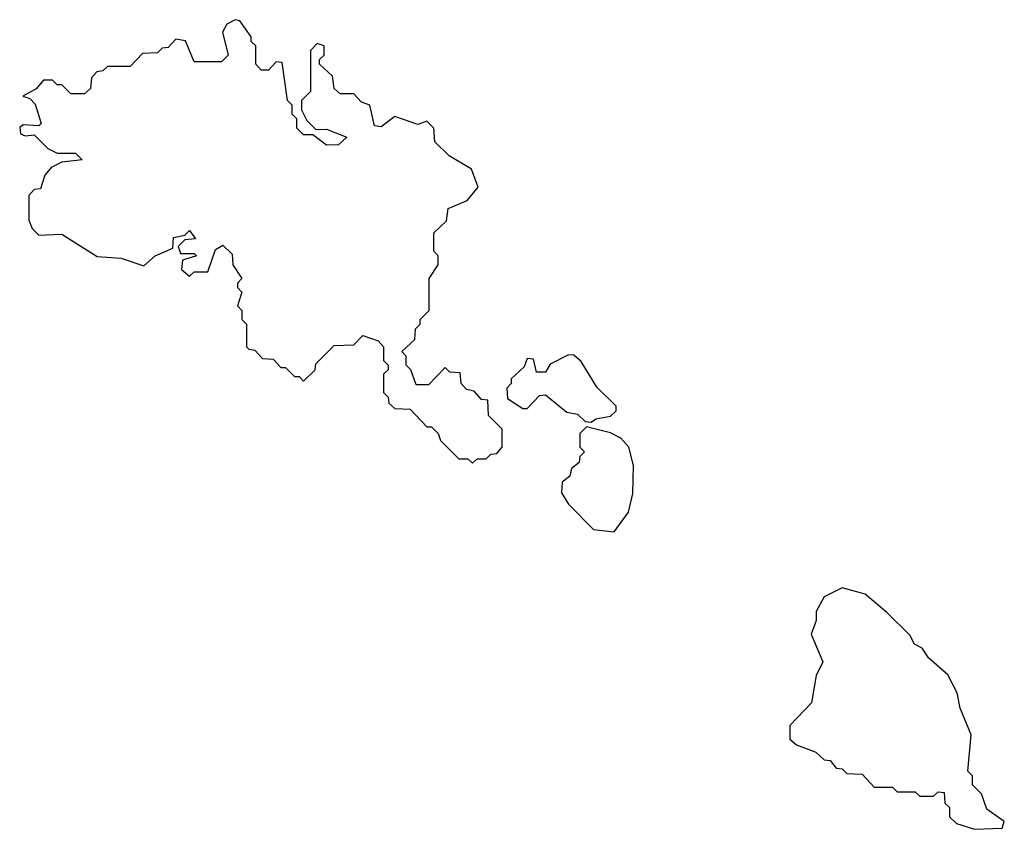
# Model space of a CAD drawing. Extents: x 2494118 to 2687960, y 757339 to 915227.
# Tile 87 of 256: x 2581023 to 2583180, y 820318 to 822092. Entities that reach past the tile are written whole.
import ezdxf

# ---------------------------------------------------------------- set-up
doc = ezdxf.new("R2010")
doc.units = 0

msp = doc.modelspace()

# ---------------------------------------------------------------- linework, layer by layer
at = {"layer": '0CON20XD'}
for points in [[(2582015, 821120), (2582025, 821130), (2582045, 821130), (2582055, 821140), (2582068.3, 821141.7), (2582080, 821155), (2582080, 821195), (2582050, 821225), (2582048.3, 821258.3), (2582035, 821260), (2582018.3, 821278.3), (2582001.7, 821281.7), (2581990, 821295), (2581988.3, 821318.3), (2581965, 821320), (2581955, 821330), (2581918.3, 821291.7), (2581891.7, 821291.7), (2581880, 821325), (2581870, 821335), (2581870, 821355), (2581860, 821365), (2581888.3, 821391.7), (2581890, 821415), (2581900, 821425), (2581900, 821435), (2581920, 821455), (2581920, 821525), (2581940, 821555), (2581940, 821575), (2581930, 821585), (2581930, 821625), (2581958.3, 821651.7), (2581961.7, 821678.3), (2582003.6, 821696.4), (2582027.5, 821725), (2582012.5, 821765), (2581963.9, 821793.9), (2581932.5, 821825), (2581930, 821855), (2581915, 821870), (2581895, 821862.5), (2581845, 821880), (2581815, 821857.5), (2581800, 821860), (2581790, 821905), (2581771.7, 821911.7), (2581755, 821930), (2581725, 821930), (2581711.7, 821941.7), (2581708.3, 821968.3), (2581680, 821995), (2581680, 822005), (2581690, 822015), (2581690, 822035), (2581675, 822040), (2581660, 822025), (2581660, 821935), (2581640, 821915), (2581640, 821895), (2581651.7, 821871.7), (2581671.7, 821851.7), (2581695, 821852.5), (2581740, 821835), (2581721.7, 821818.3), (2581695, 821817.5), (2581665, 821840), (2581645, 821840), (2581630, 821855), (2581630, 821875), (2581620, 821885), (2581620, 821905), (2581610, 821915), (2581598.3, 821998.3), (2581585, 822000), (2581568.3, 821981.7), (2581551.7, 821981.7), (2581540, 821995), (2581540, 822035), (2581530, 822045), (2581530, 822055), (2581505, 822090), (2581495, 822092.5), (2581477, 822083), (2581467.5, 822065), (2581480, 822015), (2581465, 822000), (2581405, 822000), (2581386.4, 822046.4), (2581365, 822050), (2581348.3, 822031.7), (2581335, 822030), (2581325, 822020), (2581291.7, 822018.3), (2581265, 821990), (2581215, 821990), (2581205, 821980), (2581191.7, 821978.3), (2581180, 821965), (2581178.3, 821941.7), (2581165, 821930), (2581135, 821930), (2581115, 821950), (2581105, 821950), (2581095, 821960), (2581075, 821960), (2581059.3, 821940.7), (2581030, 821925), (2581045, 821920), (2581057, 821907), (2581070, 821865), (2581065, 821860), (2581031.7, 821861.7), (2581023, 821857), (2581025, 821842.5), (2581035, 821837.5), (2581055, 821840), (2581085, 821810), (2581105, 821800), (2581145, 821800), (2581160, 821785), (2581115, 821780), (2581091.7, 821768.3), (2581078.3, 821751.7), (2581068.3, 821721.7), (2581055, 821720), (2581043, 821707), (2581043, 821653), (2581050, 821635), (2581065, 821620), (2581115, 821622.5), (2581193, 821573), (2581245, 821570), (2581295, 821552.5), (2581320, 821575), (2581358.3, 821591.7), (2581360, 821615), (2581385, 821620), (2581395, 821630), (2581408.3, 821611.7), (2581385, 821610), (2581370, 821595), (2581375, 821580), (2581405, 821580), (2581410, 821575), (2581380, 821565), (2581377.5, 821545), (2581395, 821530), (2581405, 821540), (2581435, 821540), (2581451.7, 821588.3), (2581468.3, 821598.3), (2581488.3, 821578.3), (2581490, 821555), (2581510, 821525), (2581500, 821515), (2581500, 821505), (2581510, 821495), (2581500, 821465), (2581510, 821455), (2581510, 821435), (2581520, 821425), (2581520, 821375), (2581525, 821370), (2581538.3, 821368.3), (2581555, 821350), (2581578.3, 821348.3), (2581595, 821330), (2581605, 821330), (2581625, 821310), (2581635, 821310), (2581645, 821300), (2581670, 821325), (2581671.7, 821338.3), (2581711.7, 821378.3), (2581755, 821380), (2581775, 821400), (2581808.3, 821388.3), (2581820, 821375), (2581820, 821345), (2581830, 821335), (2581830, 821325), (2581820, 821315), (2581820, 821275), (2581830, 821265), (2581831.7, 821251.7), (2581845, 821240), (2581878.3, 821238.3), (2581915, 821200), (2581925, 821200), (2581940, 821185), (2581945, 821170), (2581985, 821130), (2582005, 821130), (2582015, 821120)], [(2582275, 821210), (2582285, 821217.5), (2582317, 821223), (2582330, 821235), (2582330, 821245), (2582287, 821287), (2582253, 821343), (2582237, 821357), (2582225, 821357.5), (2582185, 821337.5), (2582175, 821320), (2582155, 821320), (2582148.3, 821348.3), (2582135, 821350), (2582128.3, 821331.7), (2582100, 821305), (2582100, 821295), (2582090, 821285), (2582091.7, 821261.7), (2582125, 821240), (2582135, 821240), (2582161.7, 821268.3), (2582175, 821270), (2582221.7, 821231.7), (2582245, 821227.5), (2582261.7, 821211.7), (2582275, 821210)], [(2582325, 820970), (2582357, 821013), (2582366.4, 821053.6), (2582367.5, 821115), (2582357.5, 821155), (2582340, 821175), (2582317, 821187), (2582265, 821200), (2582250, 821185), (2582250, 821155), (2582260, 821145), (2582250, 821135), (2582248.3, 821121.7), (2582231.7, 821108.3), (2582228.3, 821091.7), (2582211.7, 821078.3), (2582210, 821055), (2582225, 821030), (2582280, 820975), (2582325, 820970)], [(2583115, 820317.5), (2583175, 820320), (2583180, 820335), (2583141.7, 820361.7), (2583130, 820395), (2583110, 820415), (2583110, 820435), (2583100, 820445), (2583107.5, 820525), (2583083, 820583), (2583077, 820617), (2583056.4, 820656.4), (2583013.6, 820693.6), (2583000, 820715), (2582983.6, 820723.6), (2582973, 820743), (2582923, 820793), (2582875, 820833.3), (2582825, 820846.7), (2582785, 820827.5), (2582767.5, 820795), (2582767.5, 820775), (2582756.7, 820745), (2582782.5, 820685), (2582767.5, 820655), (2582757.5, 820595), (2582710, 820545), (2582710, 820515), (2582725, 820502.5), (2582767, 820487), (2582785, 820470), (2582798.3, 820468.3), (2582811.7, 820451.7), (2582825, 820450), (2582835, 820440), (2582868.3, 820438.3), (2582895, 820410), (2582935, 820410), (2582945, 820400), (2582985, 820400), (2582995, 820390), (2583025, 820390), (2583035, 820400), (2583048.3, 820398.3), (2583050, 820375), (2583060, 820365), (2583060, 820345), (2583075, 820330), (2583115, 820317.5)]]:
    msp.add_lwpolyline(points, dxfattribs=at)

doc.saveas('drawing.dxf')
